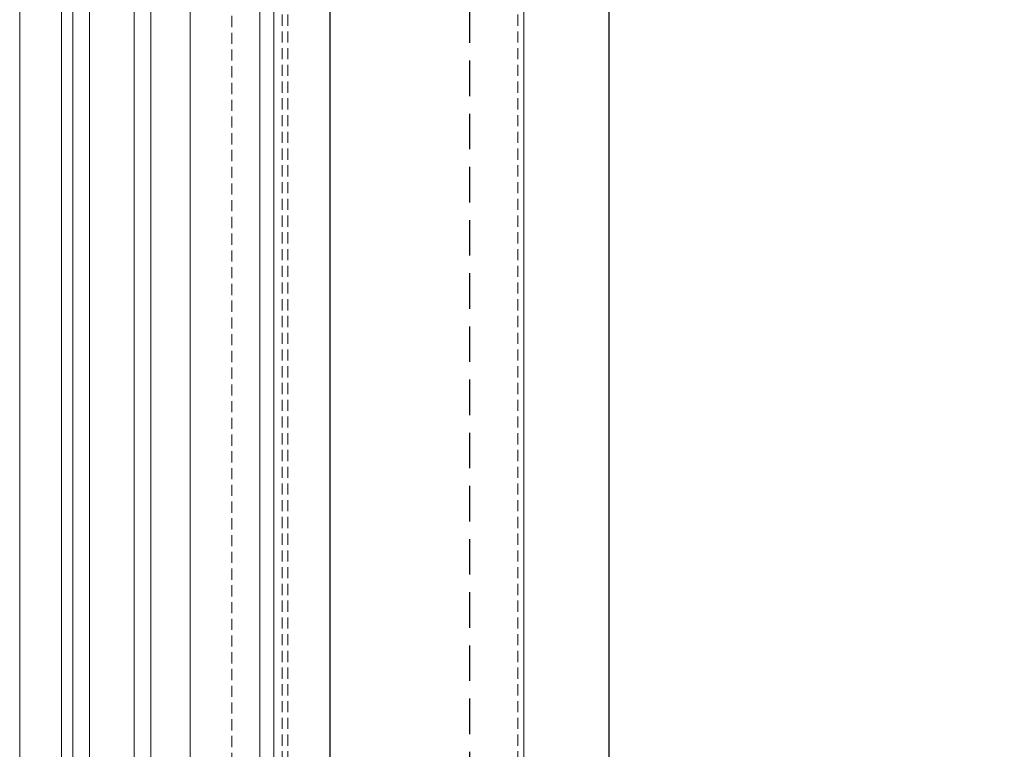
# Model space of a CAD drawing. Header units: millimetres. Extents: x -33628 to -373, y -3399 to 2697.
# Tile 49 of 99: x -23718 to -23683, y -3171 to -3144. Entities that reach past the tile are written whole.
import ezdxf

# ---------------------------------------------------------------- set-up
doc = ezdxf.new("R2010")
doc.units = ezdxf.units.MM
doc.header["$LTSCALE"] = 0.2
doc.header["$MEASUREMENT"] = 0
doc.linetypes.add('$0$HIDDENX2', pattern=[19.05, 12.7, -6.35])
doc.linetypes.add('$1$HIDDEN2', pattern=[30, 20, -10])
doc.layers.add('$0$_pomoc', color=15, linetype='Continuous', plot=False)
doc.layers.add('$0$A-widok', color=41, linetype='Continuous')
for name, color, linetype, lineweight in [('$1$_MB_hidden_0.09', 125, '$1$HIDDEN2', 9), ('_MB_szklo_0.15', 142, 'Continuous', 15), ('_MB_widokowa_0.15', 153, 'Continuous', 15)]:
    doc.layers.add(name, color=color, linetype=linetype, lineweight=lineweight)

# ---------------------------------------------------------------- blocks, each defined once
blk = doc.blocks.new('*U280')
at = {"layer": '$1$_MB_hidden_0.09'}
for p, q in [((1730, 96.8), (25.5, 96.8)), ((1730, 14.4), (25.5, 14.4)), ((1730, 12.4), (10.5, 12.4))]:
    blk.add_line(p, q, dxfattribs=at)
at = {"layer": '$1$_MB_hidden_0.09', "elevation": 0}
blk.add_lwpolyline([(10.5, 9.4), (10.5, -5.6), (1730, -5.6)], dxfattribs=at)
at = {"layer": '_MB_widokowa_0.15', "elevation": 0}
blk.add_lwpolyline([(1730, 9.4), (10.5, 9.4), (10.5, 14.4), (25.5, 14.4), (25.5, 98.9), (1730, 98.9)], dxfattribs=at)
at = {"layer": '_MB_widokowa_0.15'}
blk.add_lwpolyline([(1730, -81.6), (26, -81.6), (26, -66.6), (1730, -66.6)], dxfattribs=at)
blk = doc.blocks.new('szyb-szkło_150-piętro2')
at = {"layer": '$0$_pomoc', "transparency": 33554679}
blk.add_lwpolyline([(375, 0), (0, 0), (0, -289), (375, -289)], dxfattribs=at)
at = {"layer": '$0$_pomoc', "linetype": '$0$HIDDENX2', "ltscale": 0.5, "transparency": 33554679}
blk.add_lwpolyline([(5, -284), (375, -284), (375, -5), (5, -5)], close=True, dxfattribs=at)
at = {"layer": '$0$A-widok', "transparency": 33554679}
blk.add_lwpolyline([(350, -30), (200, -30), (200, -10), (350, -10)], close=True, dxfattribs=at)
at = {"layer": '_MB_szklo_0.15', "transparency": 33554679}
for p, q in [((196.903, 9.2), (358.6, 9.2)), ((196.903, 8.6), (358.6, 8.6)), ((358.597, 7), (196.9, 7)), ((358.597, 6.4), (196.9, 6.4)), ((358.6, 5), (196.903, 5)), ((358.6, 2.5), (196.903, 2.5))]:
    blk.add_line(p, q, dxfattribs=at)
at = {"xscale": 0.1, "yscale": 0.1, "zscale": 0.1, "rotation": 180}
blk.add_blockref('*U280', (365.5, 2.94), dxfattribs=at)

msp = doc.modelspace()

# ---------------------------------------------------------------- block references
at = {"rotation": 90}
msp.add_blockref('szyb-szkło_150-piętro2', (-23707.273, -3387.573), dxfattribs=at)

doc.saveas('drawing.dxf')
